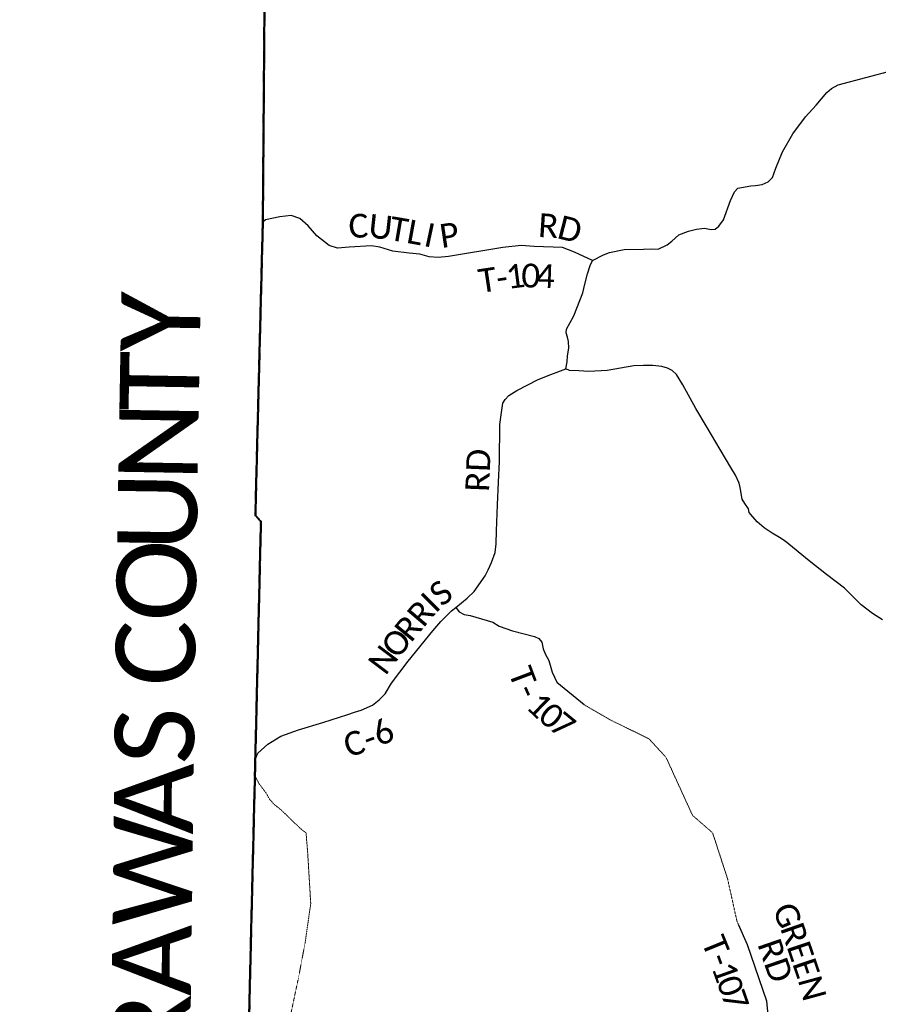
# Model space of a CAD drawing. Header units: feet. Extents: x 2184840 to 2498140, y 671180 to 1091827.
# Tile 8 of 21: x 2290147 to 2300971, y 815464 to 827878. Entities that reach past the tile are written whole.
import ezdxf

# ---------------------------------------------------------------- set-up
doc = ezdxf.new("R2010")
doc.units = ezdxf.units.FT
doc.header["$MEASUREMENT"] = 0
doc.linetypes.add('DGN Style 3', pattern=[0.19312, 0.137943, -0.055177])
for name, color, linetype, lineweight in [('GM_X_Adjacent_County', 7, 'DGN Style 3', 40), ('GM_X_Adjacent_County_Text', 7, 'Continuous', 30), ('GM_X_County', 7, 'DGN Style 3', 40), ('GM_X_County_Road', 3, 'Continuous', 30), ('GM_X_County_Road_Text', 3, 'Continuous', 0), ('GM_X_Township', 7, 'DGN Style 3', 30), ('GM_X_Township_Road', 4, 'Continuous', 30), ('GM_X_Township_Road_Text', 4, 'Continuous', 0), ('GM_X_Township_ROW', 4, 'DGN Style 3', 13)]:
    doc.layers.add(name, color=color, linetype=linetype, lineweight=lineweight)
doc.styles.add('Style-font30', font='calibri.ttf')

msp = doc.modelspace()

# ---------------------------------------------------------------- linework, layer by layer
at = {"layer": 'GM_X_Adjacent_County', "flags": 128}
msp.add_lwpolyline([(2243670, 966925), (2245496, 967220), (2251259, 968089), (2252800, 968322), (2253355, 968407), (2253837, 968476), (2254521, 968572), (2255025, 968928), (2255796, 970471), (2256626, 972503), (2256998, 973008), (2257525, 973068), (2258050, 972955), (2258559, 972903), (2259079, 972653), (2259584, 972510), (2260105, 972490), (2261703, 971959), (2262214, 971872), (2262721, 971844), (2262781, 971821), (2263021, 971730), (2263225, 971652), (2263732, 971249), (2264085, 970742), (2264011, 970226), (2263502, 969934), (2262984, 969822), (2262477, 969650), (2261456, 968823), (2260946, 968539), (2260640, 968285), (2264331, 968240), (2265711, 968240), (2270238, 968238), (2272659, 968235), (2280722, 968218), (2285626, 968187), (2286951, 968168), (2287501, 968160), (2288216, 968150), (2292919, 968108), (2296526, 968104), (2296479, 965356), (2296448, 963511), (2296423, 960870), (2296408, 958466), (2296367, 956057), (2296281, 950996), (2296177, 947051), (2296064, 942890), (2296028, 941568), (2295972, 939486), (2295916, 936962), (2299326, 936856), (2302575, 936812), (2308259, 936694), (2311710, 936593), (2311634, 933543), (2311541, 929080), (2311333, 919259), (2311306, 917826), (2311256, 915178), (2311236, 914088), (2311214, 912955), (2311204, 912098), (2311183, 910510), (2311162, 908662), (2311142, 906658), (2311136, 904416), (2311128, 901731), (2311015, 895934), (2310932, 888659), (2310895, 887022), (2310806, 880375), (2310724, 876069), (2310623, 872515), (2310623, 872508), (2310607, 871396), (2310502, 865439), (2310498, 865288), (2310398, 861026), (2310306, 856424), (2310248, 853220), (2310223, 851932), (2310214, 851520), (2310138, 848241), (2310114, 846712), (2310080, 844541), (2310027, 841184), (2307349, 841233), (2303948, 841296), (2299409, 841304), (2298984, 841309), (2298203, 841318), (2296152, 841341), (2293505, 841370), (2293396, 836726), (2293369, 835544), (2293369, 835523), (2293308, 832193), (2293233, 828059), (2293212, 825327), (2293118, 821627), (2293188, 821552), (2293117, 818552), (2293112, 818342), (2293053, 815903), (2293041, 815366), (2293031, 814619), (2293029, 814434), (2293026, 814182), (2293020, 810701), (2293017, 808570), (2288312, 808685), (2287694, 808712), (2286396, 808723), (2285052, 808754), (2284511, 808769), (2281941, 808765), (2278607, 808857), (2275865, 808932), (2274807, 808927), (2272383, 808997), (2271583, 809017), (2268756, 809074), (2267589, 809085), (2266460, 809129), (2265363, 809148), (2262276, 809213), (2258356, 809339), (2255913, 809419), (2251689, 809473), (2251380, 809474), (2247789, 809509), (2244622, 809597), (2241725, 809678), (2240904, 809686), (2239933, 809721), (2237881, 809768), (2235157, 809813), (2235108, 809832), (2235024, 809841), (2234824, 809845), (2234064, 809837), (2233946, 809839), (2233091, 809852), (2227551, 809935), (2226694, 809947), (2224069, 810043), (2222591, 810077), (2216385, 810247), (2216269, 810252), (2215989, 810263), (2213519, 810293), (2213627, 817102), (2213655, 818136), (2213726, 820713), (2213805, 823202), (2213815, 823503), (2213879, 825865), (2213899, 826592), (2213910, 827017), (2213920, 827376), (2213958, 828780), (2214067, 832866), (2214085, 833647), (2214161, 837071), (2214172, 837601), (2214173, 837651), (2214280, 842456), (2214325, 844752), (2214394, 848299), (2214406, 850297), (2214439, 851037), (2214443, 851558), (2214446, 852454), (2214462, 853287), (2214476, 853629), (2214493, 853816), (2214491, 853997), (2214499, 854314), (2214510, 854746), (2214525, 855349), (2214553, 855578), (2214547, 856204), (2214657, 859704), (2214652, 860056), (2214703, 861291), (2214685, 861780), (2214689, 861870), (2214692, 861891), (2214706, 862018), (2214722, 862314), (2214713, 862358), (2214760, 863784), (2213059, 863767), (2212338, 863778), (2207729, 863916), (2205877, 863971), (2201653, 864097), (2200260, 864139), (2197000, 864235), (2196205, 864256), (2196155, 864257), (2196092, 864258), (2195885, 864274), (2195196, 864286), (2194935, 864288), (2191445, 864378), (2189480, 864425), (2188982, 864436), (2188457, 864449), (2187922, 864462), (2187925, 864628), (2187948, 865755), (2187948, 866033), (2188007, 867963), (2188110, 871364), (2188124, 871834), (2188182, 873967), (2188318, 879030), (2188403, 882186), (2188476, 886476), (2188490, 887264), (2188495, 887582), (2188532, 889441), (2188560, 890861), (2188613, 891479), (2190605, 891425), (2191120, 891411), (2193461, 891346), (2197423, 891265), (2199208, 891260), (2199586, 891258), (2199593, 891663), (2199711, 897821), (2199775, 901222), (2199836, 904425), (2199869, 906089), (2199891, 907113), (2199947, 909708), (2200006, 912318), (2200087, 915212), (2200143, 917325), (2200155, 917813), (2200338, 924556), (2200392, 926843), (2200484, 930897), (2200489, 931164), (2200543, 933850), (2200339, 933858), (2200406, 936209), (2200436, 937271), (2200493, 940261), (2200529, 942562), (2200560, 945010), (2200580, 945814), (2200683, 949897), (2200730, 951733), (2200755, 952721), (2200835, 955808), (2200883, 957242), (2200924, 958023), (2200215, 958030), (2199395, 958038), (2199385, 959902), (2202793, 960436), (2203294, 960508), (2204689, 960708), (2205329, 960811), (2211388, 961785), (2213677, 962155), (2216348, 962587), (2220392, 963239), (2223431, 963729), (2224410, 963887), (2224423, 963889), (2230233, 964788), (2231146, 964928), (2231408, 964969), (2232372, 965117), (2232817, 965186), (2235507, 965607), (2235785, 965650), (2240387, 966394)], close=True, dxfattribs=at)
at = {"layer": 'GM_X_County', "flags": 128}
msp.add_lwpolyline([(2310498, 865288), (2310502, 865439), (2310607, 871396), (2310623, 872508), (2310623, 872515), (2310724, 876069), (2310806, 880375), (2310895, 887022), (2310932, 888659), (2313419, 888610), (2316068, 888558), (2320173, 888469), (2321405, 888443), (2322870, 888380), (2326331, 888233), (2326871, 888238), (2326906, 888890), (2329386, 888849), (2330717, 888841), (2331547, 888836), (2333315, 888827), (2333368, 888826), (2333670, 888820), (2335746, 888777), (2336969, 888751), (2339367, 888700), (2340249, 888682), (2342120, 888644), (2347444, 888538), (2351283, 888487), (2352442, 888459), (2354893, 888400), (2356925, 888351), (2358189, 888324), (2358194, 887744), (2360188, 887687), (2361544, 887655), (2362089, 887642), (2365466, 887563), (2366996, 887527), (2369283, 887479), (2370624, 887457), (2370930, 887452), (2374652, 887391), (2374666, 887390), (2375438, 887380), (2379467, 887325), (2382006, 887255), (2384023, 887194), (2386142, 887113), (2387317, 887101), (2387703, 887097), (2389162, 887081), (2392161, 887049), (2393068, 887038), (2396570, 887000), (2396965, 886996), (2397365, 886992), (2401014, 886966), (2402299, 886946), (2406313, 886903), (2410618, 886798), (2413251, 886732), (2416785, 886738), (2417100, 886739), (2421843, 886747), (2423542, 886750), (2423542, 886510), (2423519, 882691), (2423567, 882364), (2423514, 882170), (2423489, 880464), (2423458, 878428), (2423361, 871634), (2423348, 870773), (2422131, 870747), (2422097, 868684), (2422072, 865013), (2422063, 863549), (2422060, 863128), (2422044, 862333), (2422002, 860029), (2421850, 852389), (2421849, 852309), (2421713, 845229), (2421690, 844094), (2421685, 843884), (2421573, 839536), (2421552, 838717), (2421399, 832828), (2421282, 828305), (2421140, 822862), (2421137, 822716), (2421030, 817778), (2421004, 816240), (2420996, 815644), (2420987, 815211), (2420979, 814735), (2420917, 811040), (2420914, 810830), (2420908, 810486), (2420861, 807649), (2420846, 806767), (2420846, 806761), (2420706, 802100), (2420678, 801171), (2420649, 799953), (2420627, 798987), (2420590, 797508), (2420428, 790627), (2419591, 790653), (2417739, 790711), (2413401, 790833), (2410813, 790895), (2409069, 790937), (2404548, 791106), (2403841, 791122), (2393914, 791350), (2393907, 791350), (2393150, 791372), (2389949, 791467), (2389614, 791477), (2387747, 791532), (2385006, 791616), (2383108, 791675), (2382466, 791698), (2377803, 791864), (2377735, 791866), (2373277, 792022), (2372280, 792057), (2366869, 792251), (2364770, 792316), (2361393, 792420), (2360813, 792438), (2356332, 792624), (2356335, 793768), (2354133, 793728), (2352742, 793704), (2350653, 793669), (2348328, 793631), (2347420, 793640), (2345598, 793658), (2344679, 793667), (2341706, 793694), (2338245, 793712), (2335944, 793725), (2329535, 793800), (2324581, 793897), (2324572, 792923), (2320703, 792942), (2319605, 792982), (2317765, 792991), (2313830, 793043), (2310364, 793079), (2305819, 793124), (2303152, 793123), (2301755, 793131), (2299175, 793146), (2298035, 793128), (2293374, 793190), (2292779, 793198), (2292800, 794225), (2292913, 802612), (2292920, 803204), (2292931, 803917), (2292944, 804219), (2293017, 808570), (2293020, 810701), (2293026, 814182), (2293029, 814434), (2293031, 814619), (2293041, 815366), (2293053, 815903), (2293112, 818342), (2293117, 818552), (2293188, 821552), (2293118, 821627), (2293212, 825327), (2293233, 828059), (2293308, 832193), (2293369, 835523), (2293369, 835544), (2293396, 836726), (2293505, 841370), (2296152, 841341), (2298203, 841318), (2298984, 841309), (2299409, 841304), (2303948, 841296), (2307349, 841233), (2310027, 841184), (2310080, 844541), (2310114, 846712), (2310138, 848241), (2310214, 851520), (2310223, 851932), (2310248, 853220), (2310306, 856424), (2310398, 861026)], close=True, dxfattribs=at)
at = {"layer": 'GM_X_County_Road', "flags": 128}
for points in [[(2297369, 824842), (2297507, 824913), (2297581, 824944), (2297769, 824980), (2298012, 824986), (2298116, 824989), (2298194, 824984), (2298308, 825040), (2298368, 825087), (2298456, 825165), (2298579, 825213), (2298680, 825237), (2298779, 825250), (2298865, 825233), (2298915, 825236), (2298962, 825274), (2299021, 825354), (2299109, 825600), (2299157, 825709), (2299202, 825755), (2299362, 825785), (2299425, 825789), (2299507, 825802), (2299583, 825835), (2299636, 825890), (2299679, 826007), (2299763, 826214), (2299892, 826441), (2300052, 826653), (2300186, 826802), (2300322, 826959), (2300379, 827010), (2300467, 827059), (2301164, 827243)], [(2297031, 823474), (2297048, 823563), (2297053, 823642), (2297068, 823737), (2297067, 823822), (2297054, 823876), (2297034, 823929), (2297039, 823977), (2297134, 824145), (2297246, 824433), (2297271, 824545), (2297304, 824672), (2297340, 824780), (2297369, 824842)], [(2293117, 818552), (2293149, 818631), (2293275, 818742), (2293439, 818843), (2293662, 818926), (2293969, 819018), (2294284, 819118), (2294366, 819147), (2294452, 819173), (2294594, 819237), (2294680, 819303), (2294755, 819378), (2294836, 819513), (2295045, 819792), (2295355, 820171), (2295456, 820292), (2295589, 820424), (2295644, 820467), (2295790, 820583), (2295878, 820669), (2296015, 820867), (2296053, 820942), (2296095, 821035), (2296143, 821162), (2296154, 821270), (2296157, 821432), (2296172, 821761), (2296182, 822049), (2296197, 822307), (2296199, 822776), (2296215, 822895), (2296239, 823045), (2296267, 823090), (2296314, 823141), (2296416, 823203), (2296685, 823342), (2296842, 823406), (2297031, 823474)], [(2301023, 820312), (2300899, 820390), (2300757, 820502), (2300547, 820712), (2300319, 820883), (2300101, 821057), (2299797, 821302), (2299726, 821349), (2299633, 821406), (2299531, 821472), (2299444, 821548), (2299388, 821608), (2299345, 821663), (2299334, 821711), (2299287, 821778), (2299253, 821831), (2299229, 821978), (2299215, 822033), (2299170, 822134), (2299114, 822231), (2298976, 822458), (2298814, 822736), (2298672, 822975), (2298508, 823275), (2298425, 823404), (2298374, 823454), (2298314, 823485), (2298244, 823507), (2298128, 823518), (2298012, 823520), (2297891, 823515), (2297722, 823485), (2297552, 823456), (2297322, 823443), (2297197, 823452), (2297077, 823457), (2297031, 823474)]]:
    msp.add_lwpolyline(points, dxfattribs=at)
at = {"layer": 'GM_X_Township', "flags": 128}
msp.add_lwpolyline([(2293026, 814182), (2293029, 814434), (2293031, 814619), (2293041, 815366), (2293053, 815903), (2293112, 818342), (2293117, 818552), (2293188, 821552), (2293118, 821627), (2293212, 825327), (2293233, 828059), (2293308, 832193), (2293369, 835523), (2293369, 835544), (2293396, 836726), (2293505, 841370), (2296152, 841341), (2298203, 841318), (2298984, 841309), (2299409, 841304), (2303948, 841296), (2307349, 841233), (2310027, 841184), (2312714, 841123), (2321315, 841039), (2326099, 840992), (2325966, 833355), (2325891, 829297), (2325590, 815668), (2325573, 814667), (2325565, 813807), (2324074, 813824), (2318654, 813913), (2318405, 813915), (2312318, 813997), (2301865, 814181), (2300375, 814207), (2300263, 814206), (2295111, 814177), (2293942, 814171)], close=True, dxfattribs=at)
at = {"layer": 'GM_X_Township_Road', "flags": 128}
for points in [[(2297369, 824842), (2297140, 824945), (2296988, 825008), (2296631, 825019), (2296468, 825033), (2296237, 825005), (2295553, 824893), (2295421, 824879), (2295311, 824890), (2295191, 824921), (2295057, 824933), (2294851, 824959), (2294686, 825009), (2294582, 825026), (2294302, 825011), (2294153, 824999), (2294050, 825032), (2293893, 825153), (2293785, 825280), (2293678, 825373), (2293570, 825410), (2293426, 825392), (2293247, 825356), (2293212, 825327)], [(2295644, 820467), (2295688, 820412), (2295749, 820377), (2295824, 820368), (2296111, 820282), (2296192, 820230), (2296360, 820174), (2296636, 820100), (2296690, 820078), (2296729, 820029), (2296746, 819944), (2296774, 819876), (2296817, 819797), (2296858, 819650), (2296917, 819524), (2297262, 819242)], [(2299206, 816472), (2299319, 816218), (2299561, 815508), (2299616, 814919), (2299917, 814637), (2300098, 814443), (2300263, 814206), (2300289, 814170)]]:
    msp.add_lwpolyline(points, dxfattribs=at)
at = {"layer": 'GM_X_Township_ROW', "flags": 128}
for points in [[(2297262, 819242), (2297268, 819237), (2297594, 819049), (2298080, 818811), (2298295, 818577), (2298629, 817846), (2298882, 817626), (2299071, 817046), (2299189, 816512), (2299206, 816472)], [(2293112, 818342), (2293169, 818239), (2293253, 818128), (2293298, 818046), (2293362, 817978), (2293446, 817912), (2293567, 817793), (2293691, 817676), (2293757, 817624), (2293779, 817352), (2293816, 816732), (2293744, 816234), (2293661, 815796), (2293551, 815277), (2293601, 814880), (2293670, 814607)]]:
    msp.add_lwpolyline(points, dxfattribs=at)

# ---------------------------------------------------------------- texts
at = {"layer": 'GM_X_Adjacent_County_Text', "style": 'Style-font30'}
for s, rotation, p in [('Y', 88.9746, (2292416, 823678)), ('T', 88.9746, (2292403, 822931)), ('N', 89.0232, (2292388, 822049)), ('U', 89.1365, (2292375, 821167)), ('O', 89.2487, (2292363, 820285)), ('C', 89.2916, (2292353, 819470)), ('S', 89.2933, (2292341, 818485)), ('A', 89.2932, (2292330, 817602)), ('W', 89.2926, (2292316, 816449)), ('A', 89.3141, (2292305, 815566)), ('R', 89.4609, (2292297, 814752))]:
    msp.add_text(s, height=1000, rotation=rotation, dxfattribs=at).set_placement(p)
at = {"layer": 'GM_X_County_Road_Text', "style": 'Style-font30'}
for s, rotation, p in [('RD', 87.6528, (2296063, 821920)), ('S', 40.0045, (2295471, 820468)), ('I', 45.4747, (2295390, 820386)), ('R', 49.6512, (2295235, 820202)), ('R', 50.5477, (2295079, 820013)), ('O', 51.4287, (2294915, 819807)), ('N', 52.8992, (2294757, 819598)), ('6', 26.1082, (2294688, 818709)), ('C', 16.845, (2294287, 818575)), ('-', 20.254, (2294542, 818653))]:
    msp.add_text(s, height=300, rotation=rotation, dxfattribs=at).set_placement(p)
at = {"layer": 'GM_X_Township_Road_Text', "style": 'Style-font30'}
for s, rotation, p in [('C', 1.3662, (2294296, 825127)), ('U', 353.8537, (2294532, 825133)), ('T', 350.259, (2294789, 825105)), ('L', 349.7323, (2295010, 825067)), ('R', 356.4148, (2296676, 825140)), ('D', 345.7446, (2296908, 825127)), ('I', 347.9529, (2295228, 825028)), ('P', 8.3688, (2295465, 824998)), ('T', 8.4777, (2295954, 824432)), ('1', 7.2215, (2296296, 824482)), ('0', 358.4282, (2296467, 824505)), ('4', 358.0429, (2296652, 824500)), ('-', 8.272, (2296176, 824465)), ('T', 290.7998, (2296305, 819649)), ('-', 294.5333, (2296393, 819420)), ('1', 315.7976, (2296514, 819209)), ('0', 320.0001, (2296664, 819064)), ('7', 320.7509, (2296809, 818943)), ('G', 293.1338, (2299630, 816662)), ('R', 289.2015, (2299731, 816425)), ('T', 292.218, (2298738, 816251)), ('RD', 289.0577, (2299444, 816223)), ('E', 288.7053, (2299812, 816193)), ('-', 290.2792, (2298822, 816046)), ('E', 288.7046, (2299884, 815980)), ('1', 289.6832, (2298865, 815931)), ('0', 289.2446, (2298927, 815758)), ('N', 285.2176, (2299955, 815772)), ('7', 289.1434, (2298988, 815584))]:
    msp.add_text(s, height=300, rotation=rotation, dxfattribs=at).set_placement(p)

doc.saveas('drawing.dxf')
